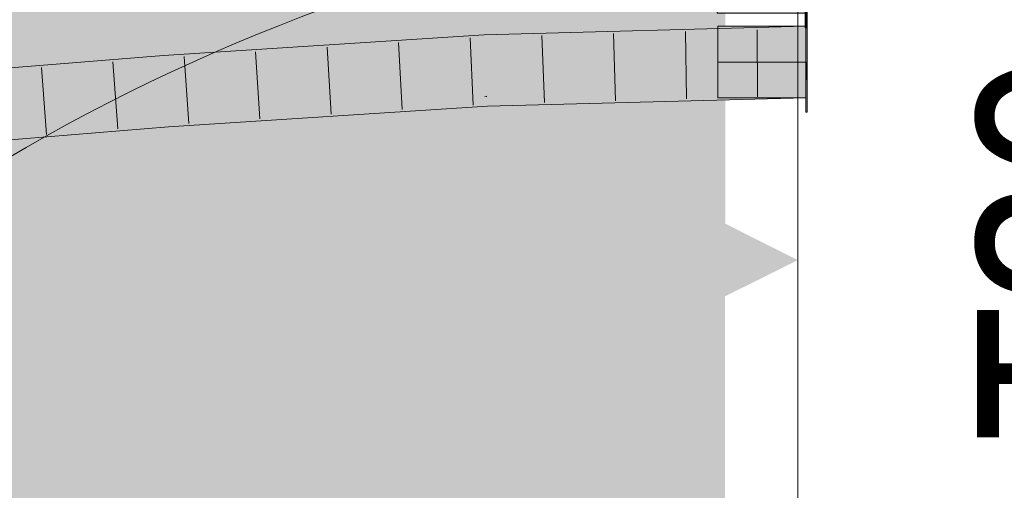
# Model space of a CAD drawing. Extents: x -620 to 3480, y 62 to 1107.
# Tile 75 of 244: x -503.98 to -495.16, y 848.3 to 852.51. Entities that reach past the tile are written whole.
import ezdxf
from ezdxf.lldxf.tags import DXFTag

# ---------------------------------------------------------------- set-up
doc = ezdxf.new("R2010")
doc.units = 0
doc.layers.get('0').update_dxf_attribs({"lineweight": 35})
for name, color, linetype, lineweight, true_color in [('00_Beschriftung UZ', 3, 'Continuous', 13, 0x00ff00), ('30 -34 Innenwände- 4 Türen_Fenster', 9, 'Continuous', 15, 0x808080), ('30 -35 Decken- 2.1 Treppen Innen 2D', 7, 'Continuous', 9, 0x599559), ('E_Leerrohr 25', 7, 'Continuous', 9, 0xff8000), ('E_Leerrohr 25-Shading', 7, 'Continuous', 9, 0xff8000), ('E_Leerrohr 32', 7, 'Continuous', 9, 0x00b300), ('E_Leerrohr 32-Shading', 7, 'Continuous', 9, 0x00b300), ('iwb_Layout BA_Markierung', 7, 'Continuous', 9, 0xbadcdc)]:
    doc.layers.add(name, color=color, linetype=linetype, lineweight=lineweight, true_color=true_color)
doc.layers.add('Keine', color=7, linetype='Continuous', lineweight=9)
doc.styles.get("Standard").update_dxf_attribs({"font": 'ARIALN.TTF'})
tags = doc.linetypes.add('grob-A06G9GKW8I', pattern=[14, 3, -8, 3]).pattern_tags.tags
tags[8:9] = [DXFTag(74, 4), DXFTag(75, 0), DXFTag(340, '0'), DXFTag(46, 0.0), DXFTag(50, 0.0), DXFTag(44, 0.0), DXFTag(45, 0.0)]
tags[6:7] = [DXFTag(74, 4), DXFTag(75, 0), DXFTag(340, '0'), DXFTag(46, 0.0), DXFTag(50, 0.0), DXFTag(44, 0.0), DXFTag(45, 0.0)]
tags[4:5] = [DXFTag(74, 4), DXFTag(75, 0), DXFTag(340, '0'), DXFTag(46, 0.0), DXFTag(50, 0.0), DXFTag(44, 0.0), DXFTag(45, 0.0)]
tags = doc.linetypes.add('STRICHPUNKT2', pattern=[12.7, 6.35, -3.175, 0, -3.175]).pattern_tags.tags
tags[10:11] = [DXFTag(74, 4), DXFTag(75, 0), DXFTag(340, '0'), DXFTag(46, 0.0), DXFTag(50, 0.0), DXFTag(44, 0.0), DXFTag(45, 0.0)]
tags[8:9] = [DXFTag(74, 4), DXFTag(75, 0), DXFTag(340, '0'), DXFTag(46, 0.0), DXFTag(50, 0.0), DXFTag(44, 0.0), DXFTag(45, 0.0)]
tags[6:7] = [DXFTag(74, 4), DXFTag(75, 0), DXFTag(340, '0'), DXFTag(46, 0.0), DXFTag(50, 0.0), DXFTag(44, 0.0), DXFTag(45, 0.0)]
tags[4:5] = [DXFTag(74, 4), DXFTag(75, 0), DXFTag(340, '0'), DXFTag(46, 0.0), DXFTag(50, 0.0), DXFTag(44, 0.0), DXFTag(45, 0.0)]

# ---------------------------------------------------------------- blocks, each defined once
blk = doc.blocks.new('Shading-A06G9GEV8I', base_point=(-501.0717, 852.2491))
at = {"layer": 'E_Leerrohr 32-Shading', "color": 253, "true_color": 0xababab}
for points in [[(-499.8192, 852.3193), (-499.8216, 852.373), (-502.1792, 852.1267), (-500.1312, 852.353)], [(-496.9413, 852.4491), (-499.8216, 852.373), (-499.8192, 852.3193)], [(-496.9413, 852.4491), (-499.8192, 852.3193), (-496.9413, 852.3554), (-499.8174, 852.2794)], [(-502.1792, 852.1267), (-501.0717, 852.2491), (-502.6951, 852.1873), (-501.0745, 852.2921)], [(-499.8192, 852.3193), (-502.1792, 852.1267), (-500.6922, 852.2228)], [(-501.0717, 852.2491), (-500.1312, 852.353), (-501.0745, 852.2921)], [(-499.8174, 852.2794), (-499.8192, 852.3193), (-500.6922, 852.2228)], [(-504.2143, 851.9896), (-502.6951, 852.1873), (-505.5572, 851.9128), (-505.5605, 851.9557)], [(-502.6884, 852.0938), (-502.6951, 852.1873), (-503.4113, 852.0354), (-504.2143, 851.9896)], [(-502.1792, 852.1267), (-502.6951, 852.1873), (-502.6884, 852.0938)], [(-504.2143, 851.9896), (-504.6004, 851.9393), (-503.4113, 852.0354)], [(-496.9413, 851.8771), (-496.9413, 851.9028), (-499.7963, 851.8177), (-499.7968, 851.8273)], [(-496.9413, 851.8771), (-499.7963, 851.8177), (-497.4694, 851.8532)], [(-499.7963, 851.8177), (-499.7932, 851.7483), (-497.4694, 851.8532)], [(-499.7932, 851.7483), (-499.7925, 851.7337), (-496.9413, 851.8771), (-496.9413, 851.8091)], [(-502.1256, 851.6768), (-502.1255, 851.675), (-500.6391, 851.7728), (-500.6389, 851.7661)], [(-502.1255, 851.675), (-502.1226, 851.583), (-500.6389, 851.7661), (-500.6363, 851.6791)], [(-500.6391, 851.7728), (-500.6389, 851.7661), (-499.7968, 851.8273), (-499.8285, 851.8158)], [(-500.6389, 851.7661), (-500.6363, 851.6791), (-499.8285, 851.8158), (-500.1122, 851.713)], [(-499.7932, 851.7483), (-499.7963, 851.8177), (-500.1122, 851.713), (-499.8285, 851.8158)], [(-500.1122, 851.713), (-499.7925, 851.7337), (-499.7932, 851.7483)], [(-499.7963, 851.8177), (-499.7968, 851.8273), (-499.8285, 851.8158)], [(-502.1256, 851.6768), (-502.6555, 851.6425), (-502.1226, 851.583), (-502.6487, 851.549)], [(-505.5181, 851.4111), (-505.5108, 851.3176), (-502.6555, 851.6425), (-502.6487, 851.549)]]:
    blk.add_solid(points, dxfattribs=at)
at = {"layer": 'E_Leerrohr 32-Shading', "color": 9, "true_color": 0xbdbdbd}
for points in [[(-499.8095, 852.1069), (-499.8174, 852.2794), (-501.1766, 852.0811), (-502.1792, 852.1267)], [(-499.8174, 852.2794), (-499.807, 852.0533), (-496.9413, 852.3554), (-496.9413, 852.1291)], [(-500.1217, 852.033), (-502.1792, 852.1267), (-502.6804, 851.9846), (-502.6884, 852.0938)], [(-499.807, 852.0533), (-499.8095, 852.1069), (-500.1217, 852.033), (-501.1766, 852.0811)], [(-496.9413, 852.1291), (-499.807, 852.0533), (-496.9413, 852.0612), (-499.8064, 852.0389)], [(-502.6804, 851.9846), (-502.6853, 852.0526), (-504.6004, 851.9393), (-503.4113, 852.0354)], [(-502.6853, 852.0526), (-502.6884, 852.0938), (-503.4113, 852.0354)], [(-500.1217, 852.033), (-502.6804, 851.9846), (-502.6719, 851.8682)], [(-502.6719, 851.8682), (-499.7968, 851.8273), (-500.1217, 852.033)], [(-499.807, 852.0533), (-500.1217, 852.033), (-499.8064, 852.0389)], [(-499.8064, 852.0389), (-500.1217, 852.033), (-499.8055, 852.0186)], [(-500.1217, 852.033), (-499.7968, 851.8273), (-499.8055, 852.0186)], [(-496.9413, 852.0612), (-499.8064, 852.0389), (-496.9413, 851.965), (-499.8055, 852.0186)], [(-499.8055, 852.0186), (-499.7968, 851.8273), (-496.9413, 851.965), (-496.9413, 851.9028)], [(-504.2413, 851.7783), (-502.6719, 851.8682), (-505.5533, 851.8622), (-504.6004, 851.9393)], [(-504.6004, 851.9393), (-502.6719, 851.8682), (-502.6804, 851.9846)], [(-503.3261, 851.8152), (-502.6719, 851.8682), (-504.2413, 851.7783)], [(-502.667, 851.7999), (-502.6719, 851.8682), (-503.326, 851.8109), (-503.3261, 851.8152)], [(-502.6719, 851.8682), (-501.3055, 851.7993), (-499.7968, 851.8273), (-499.7972, 851.8273)], [(-502.667, 851.7999), (-501.855, 851.7891), (-502.6719, 851.8682), (-501.3055, 851.7993)], [(-504.5598, 851.7156), (-503.3261, 851.8152), (-505.5409, 851.704), (-504.2413, 851.7783)], [(-503.3261, 851.8152), (-504.5598, 851.7156), (-503.3213, 851.6949)], [(-503.3213, 851.6949), (-502.6585, 851.6838), (-503.326, 851.8109), (-502.667, 851.7999)], [(-502.6585, 851.6838), (-500.8319, 851.7754), (-502.667, 851.7999)], [(-502.1256, 851.6768), (-500.6391, 851.7728), (-502.6585, 851.6838), (-500.8319, 851.7754)], [(-501.855, 851.7891), (-500.8319, 851.7754), (-501.3055, 851.7993)], [(-501.3055, 851.7993), (-500.8319, 851.7754), (-499.7972, 851.8273)], [(-500.6391, 851.7728), (-499.7968, 851.8273), (-500.8319, 851.7754)], [(-502.6555, 851.6425), (-504.5598, 851.7156), (-505.5225, 851.4667), (-505.5357, 851.6367)], [(-504.5598, 851.7156), (-502.6555, 851.6425), (-502.6585, 851.6838)], [(-502.6585, 851.6838), (-502.6555, 851.6425), (-502.1256, 851.6768)], [(-502.6555, 851.6425), (-505.5225, 851.4667), (-505.5181, 851.4111)]]:
    blk.add_solid(points, dxfattribs=at)
blk = doc.blocks.new('Shading-A06G9GEX8I', base_point=(-497.7293, 852.0811))
at = {"layer": 'E_Leerrohr 25-Shading', "color": 253, "true_color": 0xababab}
for points in [[(-496.9293, 852.5791), (-496.9413, 852.5791), (-496.9293, 852.5122), (-496.9413, 852.5123)], [(-496.9293, 852.5122), (-496.9413, 852.5123), (-496.9293, 852.4672), (-496.9413, 852.4672)], [(-496.9413, 852.4672), (-496.9413, 852.4473), (-496.9293, 852.4672), (-496.9293, 852.4473)], [(-496.9413, 851.8109), (-496.9413, 851.6791), (-496.9293, 851.8109), (-496.9293, 851.6791)]]:
    blk.add_solid(points, dxfattribs=at)
at = {"layer": 'E_Leerrohr 25-Shading', "color": 253, "true_color": 0xb6b6b6}
for points in [[(-496.9413, 852.4491), (-497.7293, 852.4491), (-496.9413, 852.1291), (-497.7293, 852.1439)], [(-497.7293, 852.1439), (-497.7293, 852.1291), (-496.9413, 852.1291)], [(-496.9413, 852.0811), (-496.9413, 852.1291), (-497.7293, 852.0811), (-497.7293, 852.123)], [(-496.9413, 852.1291), (-497.7293, 852.1291), (-497.7293, 852.123)], [(-497.7293, 852.0811), (-497.7293, 851.8091), (-496.9413, 852.0811), (-496.9413, 851.8091)]]:
    blk.add_solid(points, dxfattribs=at)
at = {"layer": 'E_Leerrohr 25-Shading', "color": 9, "true_color": 0xbdbdbd}
for points in [[(-496.9413, 852.4473), (-496.9413, 852.1291), (-496.9293, 852.4473), (-496.9293, 852.1291)], [(-496.9293, 852.0811), (-496.9293, 852.1291), (-496.9413, 852.0811), (-496.9413, 852.1291)], [(-496.9413, 851.9722), (-496.9293, 851.9724), (-496.9413, 852.0811), (-496.9293, 852.0811)], [(-496.9293, 851.9692), (-496.9293, 851.9724), (-496.9413, 851.9692), (-496.9413, 851.9722)], [(-496.9413, 851.9692), (-496.9413, 851.8109), (-496.9293, 851.9692), (-496.9293, 851.8109)]]:
    blk.add_solid(points, dxfattribs=at)
blk = doc.blocks.new('Shading-A06G9GF98I', base_point=(-496.9482, 852.4402))
at = {"layer": 'E_Leerrohr 25-Shading', "color": 253, "true_color": 0xababab}
for points in [[(-496.9362, 853.3021), (-496.9362, 853.3366), (-496.9482, 853.3021), (-496.9482, 853.3366)], [(-496.9362, 853.2698), (-496.9362, 853.3021), (-496.9482, 853.2698), (-496.9482, 853.3021)], [(-496.9362, 853.2698), (-496.9482, 853.2698), (-496.9362, 853.2478), (-496.9482, 853.2478)], [(-496.9482, 853.2478), (-496.9482, 853.2048), (-496.9362, 853.2478), (-496.9362, 853.2048)], [(-496.9362, 852.5366), (-496.9362, 852.5684), (-496.9482, 852.5366), (-496.9482, 852.5684)], [(-496.9362, 852.5079), (-496.9362, 852.5366), (-496.9482, 852.5079), (-496.9482, 852.5366)], [(-496.9482, 852.5047), (-496.9362, 852.5047), (-496.9482, 852.5079), (-496.9362, 852.5079)], [(-496.9362, 852.4429), (-496.9362, 852.5047), (-496.9482, 852.4427), (-496.9482, 852.5047)], [(-496.9362, 852.4402), (-496.9362, 852.4429), (-496.9482, 852.4402), (-496.9482, 852.4427)], [(-496.9482, 852.4402), (-496.9482, 852.4366), (-496.9362, 852.4402), (-496.9362, 852.4366)]]:
    blk.add_solid(points, dxfattribs=at)
at = {"layer": 'E_Leerrohr 25-Shading', "color": 253, "true_color": 0xb6b6b6}
for points in [[(-497.7362, 853.2066), (-497.7362, 852.8866), (-496.9482, 853.2066), (-496.9482, 852.8866)], [(-496.9482, 852.7285), (-496.9482, 852.8866), (-497.7362, 852.7285), (-497.7362, 852.8866)], [(-496.9482, 852.6647), (-496.9482, 852.7285), (-497.7362, 852.6586), (-497.7362, 852.7285)], [(-496.9482, 852.6647), (-497.7362, 852.6586), (-496.9482, 852.5754), (-497.7362, 852.5754)], [(-496.9482, 852.5754), (-497.7362, 852.5754), (-496.9482, 852.5666), (-497.7362, 852.5743)], [(-497.7362, 852.5743), (-497.7362, 852.5666), (-496.9482, 852.5666)]]:
    blk.add_solid(points, dxfattribs=at)
at = {"layer": 'E_Leerrohr 25-Shading', "color": 9, "true_color": 0xbdbdbd}
for points in [[(-496.9482, 853.2048), (-496.9482, 852.8866), (-496.9362, 853.2048), (-496.9362, 852.8866)], [(-496.9362, 852.8866), (-496.9482, 852.8866), (-496.9362, 852.7296), (-496.9482, 852.7297)], [(-496.9362, 852.7296), (-496.9482, 852.7297), (-496.9362, 852.7252), (-496.9482, 852.7253)], [(-496.9482, 852.7253), (-496.9482, 852.5684), (-496.9362, 852.7252), (-496.9362, 852.5684)]]:
    blk.add_solid(points, dxfattribs=at)
blk = doc.blocks.new('Polygon-A06G9GKL8I')
at = {"color": 0, "linetype": 'ByBlock', "lineweight": -2, "ltscale": 0.13}
blk.add_solid([(-497.7915, 86.1062), (-562.0141, 85.9352), (-497.6264, 1071.5117), (-562.0141, 1071.5117)], dxfattribs=at)
blk = doc.blocks.new('Referenz-A06G9GKX8I')
at = {"layer": '00_Beschriftung UZ', "color": 0, "linetype": 'Continuous', "lineweight": 0, "ltscale": 0.13}
blk.add_solid([(-499.6836, 849.0251), (-497.0132, 850.3571), (-499.6821, 851.6955)], dxfattribs=at)
at = {"layer": '30 -34 Innenwände- 4 Türen_Fenster', "color": 0, "linetype": 'grob-A06G9GKW8I', "ltscale": 0.15}
blk.add_line((-497.0132, 834.9571), (-497.0132, 868.1571), dxfattribs=at)
blk.add_ellipse((-495.3132, 836.3571), major_axis=(0, 17.3), ratio=1, start_param=0, end_param=1.570796, dxfattribs=at)
at = {"layer": '30 -35 Decken- 2.1 Treppen Innen 2D', "color": 0, "linetype": 'grob-A06G9GKW8I', "ltscale": 0.13}
blk.add_line((-497.0132, 876.2571), (-497.0132, 828.4571), dxfattribs=at)
at = {"layer": '30 -35 Decken- 2.1 Treppen Innen 2D', "color": 0}
blk.add_line((-497.0132, 828.4571), (-497.0132, 873.4101), dxfattribs=at)
at = {"layer": 'Keine', "color": 0, "linetype": 'Continuous', "ltscale": 0.13, "insert": (-495.4066, 848.725), "char_height": 1.762052, "attachment_point": 1, "rotation": 90}
blk.add_mtext('{\\fArial Narrow;T30 rd}', dxfattribs=at)
blk = doc.blocks.new('Enddeckel-A06G9GMF8I')
at = {"color": 0, "linetype": 'ByBlock', "lineweight": -2, "ltscale": 0.13}
for p, q in [((-496.9293, 852.5791), (-496.9413, 852.5791)), ((-496.9413, 852.5791), (-496.9413, 852.3155)), ((-496.9293, 852.5791), (-496.9293, 852.3155)), ((-496.9413, 852.4491), (-497.7293, 852.4491)), ((-497.7293, 852.4491), (-497.7293, 852.2617)), ((-496.9413, 852.4491), (-496.9413, 852.2617)), ((-496.9413, 852.3155), (-496.9413, 851.9427)), ((-496.9293, 852.3155), (-496.9293, 851.9427)), ((-497.7293, 852.2617), (-497.7293, 851.9966)), ((-496.9413, 852.2617), (-496.9413, 851.9966)), ((-497.7293, 851.9966), (-497.7293, 851.8091)), ((-496.9413, 851.9966), (-496.9413, 851.8091)), ((-496.9413, 851.9427), (-496.9413, 851.6791)), ((-496.9293, 851.9427), (-496.9293, 851.6791)), ((-497.7293, 851.8091), (-496.9413, 851.8091)), ((-496.9413, 851.6791), (-496.9293, 851.6791))]:
    blk.add_line(p, q, dxfattribs=at)
at = {"color": 0, "linetype": 'STRICHPUNKT2', "lineweight": 5, "ltscale": 0.13}
blk.add_line((-496.9413, 852.1291), (-497.7293, 852.1291), dxfattribs=at)
blk = doc.blocks.new('Enddeckel-A06G9GMJ8I')
at = {"color": 0, "linetype": 'ByBlock', "lineweight": -2, "ltscale": 0.13}
for p, q in [((-496.9362, 853.3366), (-496.9482, 853.3366)), ((-496.9482, 853.3366), (-496.9482, 853.073)), ((-496.9362, 853.3366), (-496.9362, 853.073)), ((-496.9482, 853.2066), (-497.7362, 853.2066)), ((-497.7362, 853.2066), (-497.7362, 853.0191)), ((-496.9482, 853.2066), (-496.9482, 853.0191)), ((-496.9482, 853.073), (-496.9482, 852.7002)), ((-496.9362, 853.073), (-496.9362, 852.7002)), ((-497.7362, 853.0191), (-497.7362, 852.754)), ((-496.9482, 853.0191), (-496.9482, 852.754)), ((-497.7362, 852.754), (-497.7362, 852.5666)), ((-496.9482, 852.754), (-496.9482, 852.5666)), ((-496.9482, 852.7002), (-496.9482, 852.4366)), ((-496.9362, 852.7002), (-496.9362, 852.4366)), ((-497.7362, 852.5666), (-496.9482, 852.5666)), ((-496.9482, 852.4366), (-496.9362, 852.4366))]:
    blk.add_line(p, q, dxfattribs=at)
at = {"color": 0, "linetype": 'STRICHPUNKT2', "lineweight": 5, "ltscale": 0.13}
blk.add_line((-496.9482, 852.8866), (-497.7362, 852.8866), dxfattribs=at)
blk = doc.blocks.new('Flexrohr-A06G9GNN8I')
at = {"color": 0, "linetype": 'ByBlock', "lineweight": -2, "ltscale": 0.13}
for p, q in [((-502.6951, 852.1873), (-499.8216, 852.373)), ((-499.8216, 852.373), (-496.9413, 852.4491)), ((-499.2829, 851.7663), (-499.3053, 852.3675)), ((-498.6461, 851.7831), (-498.6625, 852.3845)), ((-498.0094, 851.8), (-498.0197, 852.4015)), ((-497.3727, 851.8169), (-497.3768, 852.4184)), ((-496.9413, 851.8091), (-496.9413, 852.4491)), ((-500.5565, 851.7035), (-500.5882, 852.3043)), ((-499.9196, 851.7447), (-499.9477, 852.3456)), ((-501.8302, 851.6211), (-501.8692, 852.2215)), ((-501.1933, 851.6623), (-501.2287, 852.2629)), ((-505.5605, 851.9557), (-502.6951, 852.1873)), ((-503.1044, 851.5314), (-503.1485, 852.1314)), ((-502.467, 851.58), (-502.5096, 852.1801)), ((-503.742, 851.4799), (-503.7868, 852.0798)), ((-499.7925, 851.7337), (-496.9413, 851.8091)), ((-502.6487, 851.549), (-499.7925, 851.7337)), ((-505.5108, 851.3176), (-502.6487, 851.549))]:
    blk.add_line(p, q, dxfattribs=at)

msp = doc.modelspace()

# ---------------------------------------------------------------- block references
at = {"color": 8, "lineweight": 25, "ltscale": 0.25, "true_color": 0x808080}
msp.add_blockref('Referenz-A06G9GKX8I', (0, 0), dxfattribs=at)
at = {"layer": 'E_Leerrohr 25'}
for name, p in [('Shading-A06G9GF98I', (-496.9482, 852.4402)), ('Shading-A06G9GEX8I', (-497.7293, 852.0811))]:
    msp.add_blockref(name, p, dxfattribs=at)
at = {"layer": 'E_Leerrohr 25', "color": 150, "ltscale": 0.13, "true_color": 0x0099ff}
for name in ['Enddeckel-A06G9GMJ8I', 'Enddeckel-A06G9GMF8I']:
    msp.add_blockref(name, (0, 0), dxfattribs=at)
at = {"layer": 'E_Leerrohr 32'}
msp.add_blockref('Shading-A06G9GEV8I', (-501.0717, 852.2491), dxfattribs=at)
at = {"layer": 'E_Leerrohr 32', "ltscale": 0.13}
msp.add_blockref('Flexrohr-A06G9GNN8I', (0, 0), dxfattribs=at)
at = {"layer": 'iwb_Layout BA_Markierung', "ltscale": 0.13}
msp.add_blockref('Polygon-A06G9GKL8I', (0, 0), dxfattribs=at)

doc.saveas('drawing.dxf')
